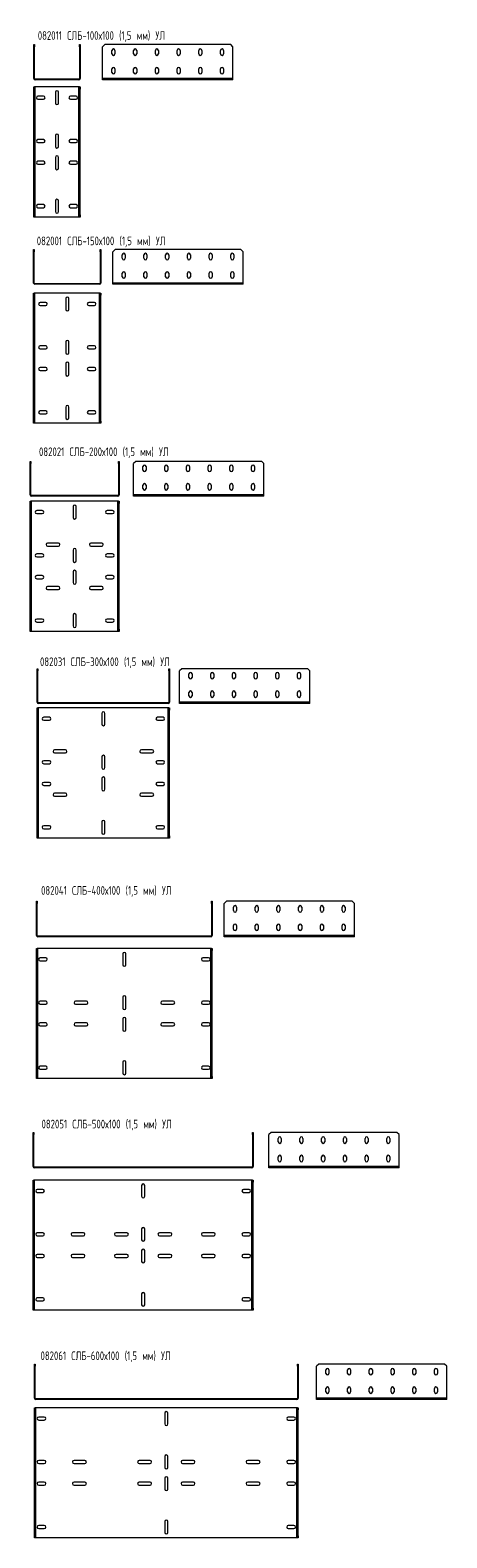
# Model space of a CAD drawing. Header units: millimetres. Extents: x 263 to 1222, y -3581 to -107.
import ezdxf

# ---------------------------------------------------------------- set-up
doc = ezdxf.new("R2010")
doc.units = ezdxf.units.MM
doc.styles.add('SLDTEXTSTYLE0', font='TXT', dxfattribs={"width": 0.7, "bigfont": 'bigfont'})

msp = doc.modelspace()

# ---------------------------------------------------------------- linework, layer by layer
at = {"color": 7, "linetype": 'Continuous', "lineweight": 15}
for p, q in [((270.8, -140.1), (272.3, -140.1)), ((270.8, -145.1), (270.8, -140.1)), ((272.3, -145.1), (270.8, -145.1)), ((270.8, -218.6), (270.8, -145.1)), ((272.3, -140.1), (272.3, -145.1)), ((272.3, -218.6), (272.3, -145.1)), ((376.3, -140.1), (377.8, -140.1)), ((376.3, -145.1), (376.3, -140.1)), ((376.3, -145.1), (376.3, -218.6)), ((377.8, -145.1), (376.3, -145.1)), ((377.8, -140.1), (377.8, -145.1)), ((377.8, -145.1), (377.8, -218.6)), ((434.4, -140.1), (429.4, -145.1)), ((429.4, -218.6), (429.4, -145.1)), ((724.4, -140.1), (434.4, -140.1)), ((450.9, -161.6), (450.9, -153.6)), ((457.9, -153.6), (457.9, -161.6)), ((500.9, -161.6), (500.9, -153.6)), ((507.9, -153.6), (507.9, -161.6)), ((550.9, -161.6), (550.9, -153.6)), ((557.9, -153.6), (557.9, -161.6)), ((600.9, -161.6), (600.9, -153.6)), ((607.9, -153.6), (607.9, -161.6)), ((650.9, -161.6), (650.9, -153.6)), ((657.9, -153.6), (657.9, -161.6)), ((700.9, -161.6), (700.9, -153.6)), ((707.9, -153.6), (707.9, -161.6)), ((729.4, -145.1), (724.4, -140.1)), ((729.4, -218.6), (729.4, -145.1)), ((450.9, -204.1), (450.9, -196.1)), ((457.9, -196.1), (457.9, -204.1)), ((500.9, -204.1), (500.9, -196.1)), ((507.9, -196.1), (507.9, -204.1)), ((550.9, -204.1), (550.9, -196.1)), ((557.9, -196.1), (557.9, -204.1)), ((600.9, -204.1), (600.9, -196.1)), ((607.9, -196.1), (607.9, -204.1)), ((650.9, -204.1), (650.9, -196.1)), ((657.9, -196.1), (657.9, -204.1)), ((700.9, -204.1), (700.9, -196.1)), ((707.9, -196.1), (707.9, -204.1)), ((270.8, -218.6), (272.3, -218.6)), ((270.8, -237.5), (272.3, -237.5)), ((270.8, -242.5), (270.8, -237.5)), ((272.3, -242.5), (270.8, -242.5)), ((270.8, -532.5), (270.8, -242.5)), ((272.3, -237.5), (272.3, -242.5)), ((273.8, -237.5), (272.3, -237.5)), ((272.3, -532.5), (272.3, -242.5)), ((273.8, -220.1), (273.8, -221.6)), ((374.8, -220.1), (273.8, -220.1)), ((374.8, -221.6), (273.8, -221.6)), ((273.8, -537.5), (273.8, -237.5)), ((374.8, -237.5), (273.8, -237.5)), ((374.8, -221.6), (374.8, -220.1)), ((374.8, -537.5), (374.8, -237.5)), ((376.3, -237.5), (374.8, -237.5)), ((376.3, -218.6), (377.8, -218.6)), ((376.3, -237.5), (377.8, -237.5)), ((376.3, -242.5), (376.3, -237.5)), ((377.8, -242.5), (376.3, -242.5)), ((376.3, -532.5), (376.3, -242.5)), ((377.8, -237.5), (377.8, -242.5)), ((377.8, -532.5), (377.8, -242.5)), ((729.4, -218.6), (429.4, -218.6)), ((429.4, -221.6), (429.4, -218.6)), ((729.4, -221.6), (429.4, -221.6)), ((729.4, -221.6), (729.4, -218.6)), ((293.3, -259), (280.3, -259)), ((280.3, -266), (293.3, -266)), ((320.8, -250), (320.8, -275)), ((327.8, -275), (327.8, -250)), ((368.3, -259), (355.3, -259)), ((355.3, -266), (368.3, -266)), ((293.3, -359), (280.3, -359)), ((280.3, -366), (293.3, -366)), ((320.8, -350), (320.8, -375)), ((327.8, -375), (327.8, -350)), ((368.3, -359), (355.3, -359)), ((355.3, -366), (368.3, -366)), ((293.3, -409), (280.3, -409)), ((280.3, -416), (293.3, -416)), ((320.8, -400), (320.8, -425)), ((327.8, -425), (327.8, -400)), ((368.3, -409), (355.3, -409)), ((355.3, -416), (368.3, -416)), ((293.3, -509), (280.3, -509)), ((280.3, -516), (293.3, -516)), ((320.8, -500), (320.8, -525)), ((327.8, -525), (327.8, -500)), ((368.3, -509), (355.3, -509)), ((355.3, -516), (368.3, -516)), ((270.8, -532.5), (272.3, -532.5)), ((270.8, -537.5), (270.8, -532.5)), ((272.3, -537.5), (270.8, -537.5)), ((272.3, -532.5), (272.3, -537.5)), ((273.8, -537.5), (272.3, -537.5)), ((374.8, -537.5), (273.8, -537.5)), ((376.3, -537.5), (374.8, -537.5)), ((376.3, -532.5), (377.8, -532.5)), ((376.3, -537.5), (376.3, -532.5)), ((377.8, -537.5), (376.3, -537.5)), ((377.8, -532.5), (377.8, -537.5)), ((270.5, -612.6), (272, -612.6)), ((270.5, -617.6), (270.5, -612.6)), ((270.5, -689.6), (270.5, -617.6)), ((272, -617.6), (270.5, -617.6)), ((272, -612.6), (272, -617.6)), ((272, -689.6), (272, -617.6)), ((424, -612.6), (425.5, -612.6)), ((424, -617.6), (424, -612.6)), ((425.5, -617.6), (424, -617.6)), ((424, -617.6), (424, -689.6)), ((425.5, -612.6), (425.5, -617.6)), ((425.5, -617.6), (425.5, -689.6)), ((458.1, -612.6), (453.1, -617.6)), ((453.1, -689.6), (453.1, -617.6)), ((748.1, -612.6), (458.1, -612.6)), ((474.6, -632.6), (474.6, -624.6)), ((481.6, -624.6), (481.6, -632.6)), ((524.6, -632.6), (524.6, -624.6)), ((531.6, -624.6), (531.6, -632.6)), ((574.6, -632.6), (574.6, -624.6)), ((581.6, -624.6), (581.6, -632.6)), ((624.6, -632.6), (624.6, -624.6)), ((631.6, -624.6), (631.6, -632.6)), ((674.6, -632.6), (674.6, -624.6)), ((681.6, -624.6), (681.6, -632.6)), ((724.6, -632.6), (724.6, -624.6)), ((731.6, -624.6), (731.6, -632.6)), ((753.1, -617.6), (748.1, -612.6)), ((753.1, -689.6), (753.1, -617.6)), ((270.5, -689.6), (272, -689.6)), ((273.5, -691.1), (273.5, -692.6)), ((422.5, -691.1), (273.5, -691.1)), ((422.5, -692.6), (273.5, -692.6)), ((422.5, -692.6), (422.5, -691.1)), ((424, -689.6), (425.5, -689.6)), ((753.1, -689.6), (453.1, -689.6)), ((453.1, -692.6), (453.1, -689.6)), ((753.1, -692.6), (453.1, -692.6)), ((474.6, -675.1), (474.6, -667.1)), ((481.6, -667.1), (481.6, -675.1)), ((524.6, -675.1), (524.6, -667.1)), ((531.6, -667.1), (531.6, -675.1)), ((574.6, -675.1), (574.6, -667.1)), ((581.6, -667.1), (581.6, -675.1)), ((624.6, -675.1), (624.6, -667.1)), ((631.6, -667.1), (631.6, -675.1)), ((674.6, -675.1), (674.6, -667.1)), ((681.6, -667.1), (681.6, -675.1)), ((724.6, -675.1), (724.6, -667.1)), ((731.6, -667.1), (731.6, -675.1)), ((753.1, -692.6), (753.1, -689.6)), ((270.5, -712.9), (272, -712.9)), ((270.5, -717.9), (270.5, -712.9)), ((272, -717.9), (270.5, -717.9)), ((270.5, -1007.9), (270.5, -717.9)), ((272, -712.9), (272, -717.9)), ((273.5, -712.9), (272, -712.9)), ((272, -1007.9), (272, -717.9)), ((273.5, -1012.9), (273.5, -712.9)), ((422.5, -712.9), (273.5, -712.9)), ((344.5, -725.4), (344.5, -750.4)), ((351.5, -750.4), (351.5, -725.4)), ((422.5, -1012.9), (422.5, -712.9)), ((424, -712.9), (422.5, -712.9)), ((424, -712.9), (425.5, -712.9)), ((424, -717.9), (424, -712.9)), ((425.5, -717.9), (424, -717.9)), ((424, -1007.9), (424, -717.9)), ((425.5, -712.9), (425.5, -717.9)), ((425.5, -1007.9), (425.5, -717.9)), ((298.5, -734.4), (285.5, -734.4)), ((285.5, -741.4), (298.5, -741.4)), ((410.5, -734.4), (397.5, -734.4)), ((397.5, -741.4), (410.5, -741.4)), ((344.5, -825.4), (344.5, -850.4)), ((351.5, -850.4), (351.5, -825.4)), ((298.5, -834.4), (285.5, -834.4)), ((285.5, -841.4), (298.5, -841.4)), ((410.5, -834.4), (397.5, -834.4)), ((397.5, -841.4), (410.5, -841.4)), ((298.5, -884.4), (285.5, -884.4)), ((285.5, -891.4), (298.5, -891.4)), ((344.5, -875.4), (344.5, -900.4)), ((351.5, -900.4), (351.5, -875.4)), ((410.5, -884.4), (397.5, -884.4)), ((397.5, -891.4), (410.5, -891.4)), ((298.5, -984.4), (285.5, -984.4)), ((285.5, -991.4), (298.5, -991.4)), ((344.5, -975.4), (344.5, -1000.4)), ((351.5, -1000.4), (351.5, -975.4)), ((410.5, -984.4), (397.5, -984.4)), ((397.5, -991.4), (410.5, -991.4)), ((270.5, -1007.9), (272, -1007.9)), ((270.5, -1012.9), (270.5, -1007.9)), ((272, -1012.9), (270.5, -1012.9)), ((272, -1007.9), (272, -1012.9)), ((273.5, -1012.9), (272, -1012.9)), ((422.5, -1012.9), (273.5, -1012.9)), ((424, -1012.9), (422.5, -1012.9)), ((424, -1007.9), (425.5, -1007.9)), ((424, -1012.9), (424, -1007.9)), ((425.5, -1012.9), (424, -1012.9)), ((425.5, -1007.9), (425.5, -1012.9)), ((262.5, -1100.8), (264, -1100.8)), ((262.5, -1105.8), (262.5, -1100.8)), ((264, -1105.8), (262.5, -1105.8)), ((262.5, -1177.8), (262.5, -1105.8)), ((264, -1100.8), (264, -1105.8)), ((264, -1177.8), (264, -1105.8)), ((466, -1100.8), (467.5, -1100.8)), ((466, -1105.8), (466, -1100.8)), ((466, -1105.8), (466, -1177.8)), ((467.5, -1105.8), (466, -1105.8)), ((467.5, -1100.8), (467.5, -1105.8)), ((467.5, -1105.8), (467.5, -1177.8)), ((505.9, -1100.8), (500.9, -1105.8)), ((500.9, -1177.8), (500.9, -1105.8)), ((795.9, -1100.8), (505.9, -1100.8)), ((800.9, -1105.8), (795.9, -1100.8)), ((800.9, -1177.8), (800.9, -1105.8)), ((522.4, -1120.8), (522.4, -1112.8)), ((529.4, -1112.8), (529.4, -1120.8)), ((572.4, -1120.8), (572.4, -1112.8)), ((579.4, -1112.8), (579.4, -1120.8)), ((622.4, -1120.8), (622.4, -1112.8)), ((629.4, -1112.8), (629.4, -1120.8)), ((672.4, -1120.8), (672.4, -1112.8)), ((679.4, -1112.8), (679.4, -1120.8)), ((722.4, -1120.8), (722.4, -1112.8)), ((729.4, -1112.8), (729.4, -1120.8)), ((772.4, -1120.8), (772.4, -1112.8)), ((779.4, -1112.8), (779.4, -1120.8)), ((262.5, -1177.8), (264, -1177.8)), ((265.5, -1179.3), (265.5, -1180.8)), ((464.5, -1179.3), (265.5, -1179.3)), ((464.5, -1180.8), (265.5, -1180.8)), ((464.5, -1180.8), (464.5, -1179.3)), ((466, -1177.8), (467.5, -1177.8)), ((800.9, -1177.8), (500.9, -1177.8)), ((500.9, -1180.8), (500.9, -1177.8)), ((800.9, -1180.8), (500.9, -1180.8)), ((522.4, -1163.3), (522.4, -1155.3)), ((529.4, -1155.3), (529.4, -1163.3)), ((572.4, -1163.3), (572.4, -1155.3)), ((579.4, -1155.3), (579.4, -1163.3)), ((622.4, -1163.3), (622.4, -1155.3)), ((629.4, -1155.3), (629.4, -1163.3)), ((672.4, -1163.3), (672.4, -1155.3)), ((679.4, -1155.3), (679.4, -1163.3)), ((722.4, -1163.3), (722.4, -1155.3)), ((729.4, -1155.3), (729.4, -1163.3)), ((772.4, -1163.3), (772.4, -1155.3)), ((779.4, -1155.3), (779.4, -1163.3)), ((800.9, -1180.8), (800.9, -1177.8)), ((262.5, -1192.5), (264, -1192.5)), ((262.5, -1197.5), (262.5, -1192.5)), ((264, -1197.5), (262.5, -1197.5)), ((262.5, -1487.5), (262.5, -1197.5)), ((264, -1192.5), (264, -1197.5)), ((265.5, -1192.5), (264, -1192.5)), ((264, -1487.5), (264, -1197.5)), ((265.5, -1492.5), (265.5, -1192.5)), ((464.5, -1192.5), (265.5, -1192.5)), ((290.5, -1214), (277.5, -1214)), ((361.5, -1205), (361.5, -1230)), ((368.5, -1230), (368.5, -1205)), ((452.5, -1214), (439.5, -1214)), ((464.5, -1492.5), (464.5, -1192.5)), ((466, -1192.5), (464.5, -1192.5)), ((466, -1192.5), (467.5, -1192.5)), ((466, -1197.5), (466, -1192.5)), ((467.5, -1197.5), (466, -1197.5)), ((466, -1487.5), (466, -1197.5)), ((467.5, -1192.5), (467.5, -1197.5)), ((467.5, -1487.5), (467.5, -1197.5)), ((277.5, -1221), (290.5, -1221)), ((439.5, -1221), (452.5, -1221)), ((290.5, -1314), (277.5, -1314)), ((327.5, -1289), (302.5, -1289)), ((302.5, -1296), (327.5, -1296)), ((361.5, -1305), (361.5, -1330)), ((368.5, -1330), (368.5, -1305)), ((427.5, -1289), (402.5, -1289)), ((402.5, -1296), (427.5, -1296)), ((452.5, -1314), (439.5, -1314)), ((277.5, -1321), (290.5, -1321)), ((361.5, -1355), (361.5, -1380)), ((368.5, -1380), (368.5, -1355)), ((439.5, -1321), (452.5, -1321)), ((290.5, -1364), (277.5, -1364)), ((277.5, -1371), (290.5, -1371)), ((327.5, -1389), (302.5, -1389)), ((427.5, -1389), (402.5, -1389)), ((452.5, -1364), (439.5, -1364)), ((439.5, -1371), (452.5, -1371)), ((302.5, -1396), (327.5, -1396)), ((402.5, -1396), (427.5, -1396)), ((361.5, -1455), (361.5, -1480)), ((368.5, -1480), (368.5, -1455)), ((262.5, -1487.5), (264, -1487.5)), ((262.5, -1492.5), (262.5, -1487.5)), ((264, -1492.5), (262.5, -1492.5)), ((264, -1487.5), (264, -1492.5)), ((265.5, -1492.5), (264, -1492.5)), ((464.5, -1492.5), (265.5, -1492.5)), ((290.5, -1464), (277.5, -1464)), ((277.5, -1471), (290.5, -1471)), ((452.5, -1464), (439.5, -1464)), ((439.5, -1471), (452.5, -1471)), ((466, -1492.5), (464.5, -1492.5)), ((466, -1487.5), (467.5, -1487.5)), ((466, -1492.5), (466, -1487.5)), ((467.5, -1492.5), (466, -1492.5)), ((467.5, -1487.5), (467.5, -1492.5)), ((278.7, -1578.6), (280.2, -1578.6)), ((278.7, -1583.6), (278.7, -1578.6)), ((280.2, -1583.6), (278.7, -1583.6)), ((278.7, -1655.6), (278.7, -1583.6)), ((280.2, -1578.6), (280.2, -1583.6)), ((280.2, -1655.6), (280.2, -1583.6)), ((582.2, -1578.6), (583.7, -1578.6)), ((582.2, -1583.6), (582.2, -1578.6)), ((582.2, -1583.6), (582.2, -1655.6)), ((583.7, -1583.6), (582.2, -1583.6)), ((583.7, -1578.6), (583.7, -1583.6)), ((583.7, -1583.6), (583.7, -1655.6)), ((611.8, -1578.6), (606.8, -1583.6)), ((606.8, -1655.6), (606.8, -1583.6)), ((901.8, -1578.6), (611.8, -1578.6)), ((628.3, -1598.6), (628.3, -1590.6)), ((635.3, -1590.6), (635.3, -1598.6)), ((678.3, -1598.6), (678.3, -1590.6)), ((685.3, -1590.6), (685.3, -1598.6)), ((728.3, -1598.6), (728.3, -1590.6)), ((735.3, -1590.6), (735.3, -1598.6)), ((778.3, -1598.6), (778.3, -1590.6)), ((785.3, -1590.6), (785.3, -1598.6)), ((828.3, -1598.6), (828.3, -1590.6)), ((835.3, -1590.6), (835.3, -1598.6)), ((878.3, -1598.6), (878.3, -1590.6)), ((885.3, -1590.6), (885.3, -1598.6)), ((906.8, -1583.6), (901.8, -1578.6)), ((906.8, -1655.6), (906.8, -1583.6)), ((278.7, -1655.6), (280.2, -1655.6)), ((281.7, -1657.1), (281.7, -1658.6)), ((580.7, -1657.1), (281.7, -1657.1)), ((580.7, -1658.6), (281.7, -1658.6)), ((580.7, -1658.6), (580.7, -1657.1)), ((582.2, -1655.6), (583.7, -1655.6)), ((906.8, -1655.6), (606.8, -1655.6)), ((606.8, -1658.6), (606.8, -1655.6)), ((906.8, -1658.6), (606.8, -1658.6)), ((628.3, -1641.1), (628.3, -1633.1)), ((635.3, -1633.1), (635.3, -1641.1)), ((678.3, -1641.1), (678.3, -1633.1)), ((685.3, -1633.1), (685.3, -1641.1)), ((728.3, -1641.1), (728.3, -1633.1)), ((735.3, -1633.1), (735.3, -1641.1)), ((778.3, -1641.1), (778.3, -1633.1)), ((785.3, -1633.1), (785.3, -1641.1)), ((828.3, -1641.1), (828.3, -1633.1)), ((835.3, -1633.1), (835.3, -1641.1)), ((878.3, -1641.1), (878.3, -1633.1)), ((885.3, -1633.1), (885.3, -1641.1)), ((906.8, -1658.6), (906.8, -1655.6)), ((278.7, -1668.9), (280.2, -1668.9)), ((278.7, -1673.9), (278.7, -1668.9)), ((280.2, -1673.9), (278.7, -1673.9)), ((278.7, -1963.9), (278.7, -1673.9)), ((280.2, -1668.9), (280.2, -1673.9)), ((281.7, -1668.9), (280.2, -1668.9)), ((280.2, -1963.9), (280.2, -1673.9)), ((281.7, -1968.9), (281.7, -1668.9)), ((580.7, -1668.9), (281.7, -1668.9)), ((306.7, -1690.4), (293.7, -1690.4)), ((293.7, -1697.4), (306.7, -1697.4)), ((427.7, -1681.4), (427.7, -1706.4)), ((434.7, -1706.4), (434.7, -1681.4)), ((568.7, -1690.4), (555.7, -1690.4)), ((555.7, -1697.4), (568.7, -1697.4)), ((580.7, -1968.9), (580.7, -1668.9)), ((582.2, -1668.9), (580.7, -1668.9)), ((582.2, -1668.9), (583.7, -1668.9)), ((582.2, -1673.9), (582.2, -1668.9)), ((583.7, -1673.9), (582.2, -1673.9)), ((582.2, -1963.9), (582.2, -1673.9)), ((583.7, -1668.9), (583.7, -1673.9)), ((583.7, -1963.9), (583.7, -1673.9)), ((343.7, -1765.4), (318.7, -1765.4)), ((543.7, -1765.4), (518.7, -1765.4)), ((306.7, -1790.4), (293.7, -1790.4)), ((293.7, -1797.4), (306.7, -1797.4)), ((318.7, -1772.4), (343.7, -1772.4)), ((427.7, -1781.4), (427.7, -1806.4)), ((434.7, -1806.4), (434.7, -1781.4)), ((518.7, -1772.4), (543.7, -1772.4)), ((568.7, -1790.4), (555.7, -1790.4)), ((555.7, -1797.4), (568.7, -1797.4)), ((306.7, -1840.4), (293.7, -1840.4)), ((427.7, -1831.4), (427.7, -1856.4)), ((434.7, -1856.4), (434.7, -1831.4)), ((568.7, -1840.4), (555.7, -1840.4)), ((293.7, -1847.4), (306.7, -1847.4)), ((343.7, -1865.4), (318.7, -1865.4)), ((318.7, -1872.4), (343.7, -1872.4)), ((543.7, -1865.4), (518.7, -1865.4)), ((518.7, -1872.4), (543.7, -1872.4)), ((555.7, -1847.4), (568.7, -1847.4)), ((306.7, -1940.4), (293.7, -1940.4)), ((427.7, -1931.4), (427.7, -1956.4)), ((434.7, -1956.4), (434.7, -1931.4)), ((568.7, -1940.4), (555.7, -1940.4)), ((278.7, -1963.9), (280.2, -1963.9)), ((278.7, -1968.9), (278.7, -1963.9)), ((280.2, -1968.9), (278.7, -1968.9)), ((280.2, -1963.9), (280.2, -1968.9)), ((281.7, -1968.9), (280.2, -1968.9)), ((580.7, -1968.9), (281.7, -1968.9)), ((293.7, -1947.4), (306.7, -1947.4)), ((555.7, -1947.4), (568.7, -1947.4)), ((582.2, -1968.9), (580.7, -1968.9)), ((582.2, -1963.9), (583.7, -1963.9)), ((582.2, -1968.9), (582.2, -1963.9)), ((583.7, -1968.9), (582.2, -1968.9)), ((583.7, -1963.9), (583.7, -1968.9)), ((277, -2114.5), (278.5, -2114.5)), ((277, -2119.5), (277, -2114.5)), ((278.5, -2114.5), (278.5, -2119.5)), ((680.5, -2114.5), (682, -2114.5)), ((680.5, -2119.5), (680.5, -2114.5)), ((682, -2114.5), (682, -2119.5)), ((714.4, -2114.5), (709.4, -2119.5)), ((1004.4, -2114.5), (714.4, -2114.5)), ((1009.4, -2119.5), (1004.4, -2114.5)), ((278.5, -2119.5), (277, -2119.5)), ((277, -2193), (277, -2119.5)), ((278.5, -2193), (278.5, -2119.5)), ((680.5, -2119.5), (680.5, -2193)), ((682, -2119.5), (680.5, -2119.5)), ((682, -2119.5), (682, -2193)), ((709.4, -2193), (709.4, -2119.5)), ((730.9, -2136), (730.9, -2128)), ((737.9, -2128), (737.9, -2136)), ((780.9, -2136), (780.9, -2128)), ((787.9, -2128), (787.9, -2136)), ((830.9, -2136), (830.9, -2128)), ((837.9, -2128), (837.9, -2136)), ((880.9, -2136), (880.9, -2128)), ((887.9, -2128), (887.9, -2136)), ((930.9, -2136), (930.9, -2128)), ((937.9, -2128), (937.9, -2136)), ((980.9, -2136), (980.9, -2128)), ((987.9, -2128), (987.9, -2136)), ((1009.4, -2193), (1009.4, -2119.5)), ((730.9, -2178.5), (730.9, -2170.5)), ((737.9, -2170.5), (737.9, -2178.5)), ((780.9, -2178.5), (780.9, -2170.5)), ((787.9, -2170.5), (787.9, -2178.5)), ((830.9, -2178.5), (830.9, -2170.5)), ((837.9, -2170.5), (837.9, -2178.5)), ((880.9, -2178.5), (880.9, -2170.5)), ((887.9, -2170.5), (887.9, -2178.5)), ((930.9, -2178.5), (930.9, -2170.5)), ((937.9, -2170.5), (937.9, -2178.5)), ((980.9, -2178.5), (980.9, -2170.5)), ((987.9, -2170.5), (987.9, -2178.5)), ((277, -2193), (278.5, -2193)), ((277, -2223.1), (278.5, -2223.1)), ((277, -2228.1), (277, -2223.1)), ((278.5, -2223.1), (278.5, -2228.1)), ((280, -2223.1), (278.5, -2223.1)), ((280, -2194.5), (280, -2196)), ((679, -2194.5), (280, -2194.5)), ((679, -2196), (280, -2196)), ((280, -2523.1), (280, -2223.1)), ((679, -2223.1), (280, -2223.1)), ((679, -2196), (679, -2194.5)), ((679, -2523.1), (679, -2223.1)), ((680.5, -2223.1), (679, -2223.1)), ((680.5, -2193), (682, -2193)), ((680.5, -2223.1), (682, -2223.1)), ((680.5, -2228.1), (680.5, -2223.1)), ((682, -2223.1), (682, -2228.1)), ((1009.4, -2193), (709.4, -2193)), ((709.4, -2196), (709.4, -2193)), ((1009.4, -2196), (709.4, -2196)), ((1009.4, -2196), (1009.4, -2193)), ((278.5, -2228.1), (277, -2228.1)), ((277, -2518.1), (277, -2228.1)), ((278.5, -2518.1), (278.5, -2228.1)), ((298.5, -2244.6), (285.5, -2244.6)), ((285.5, -2251.6), (298.5, -2251.6)), ((476, -2235.6), (476, -2260.6)), ((483, -2260.6), (483, -2235.6)), ((673.5, -2244.6), (660.5, -2244.6)), ((660.5, -2251.6), (673.5, -2251.6)), ((682, -2228.1), (680.5, -2228.1)), ((680.5, -2518.1), (680.5, -2228.1)), ((682, -2518.1), (682, -2228.1)), ((298.5, -2344.6), (285.5, -2344.6)), ((285.5, -2351.6), (298.5, -2351.6)), ((392, -2344.6), (367, -2344.6)), ((367, -2351.6), (392, -2351.6)), ((476, -2335.6), (476, -2360.6)), ((483, -2360.6), (483, -2335.6)), ((592, -2344.6), (567, -2344.6)), ((567, -2351.6), (592, -2351.6)), ((673.5, -2344.6), (660.5, -2344.6)), ((660.5, -2351.6), (673.5, -2351.6)), ((298.5, -2394.6), (285.5, -2394.6)), ((392, -2394.6), (367, -2394.6)), ((476, -2385.6), (476, -2410.6)), ((483, -2410.6), (483, -2385.6)), ((592, -2394.6), (567, -2394.6)), ((673.5, -2394.6), (660.5, -2394.6)), ((285.5, -2401.6), (298.5, -2401.6)), ((367, -2401.6), (392, -2401.6)), ((567, -2401.6), (592, -2401.6)), ((660.5, -2401.6), (673.5, -2401.6)), ((298.5, -2494.6), (285.5, -2494.6)), ((285.5, -2501.6), (298.5, -2501.6)), ((476, -2485.6), (476, -2510.6)), ((483, -2510.6), (483, -2485.6)), ((673.5, -2494.6), (660.5, -2494.6)), ((660.5, -2501.6), (673.5, -2501.6)), ((277, -2518.1), (278.5, -2518.1)), ((277, -2523.1), (277, -2518.1)), ((278.5, -2523.1), (277, -2523.1)), ((278.5, -2518.1), (278.5, -2523.1)), ((280, -2523.1), (278.5, -2523.1)), ((679, -2523.1), (280, -2523.1)), ((680.5, -2523.1), (679, -2523.1)), ((680.5, -2518.1), (682, -2518.1)), ((680.5, -2523.1), (680.5, -2518.1)), ((682, -2523.1), (680.5, -2523.1)), ((682, -2518.1), (682, -2523.1)), ((269.3, -2647.3), (270.8, -2647.3)), ((269.3, -2652.3), (269.3, -2647.3)), ((270.8, -2652.3), (269.3, -2652.3)), ((269.3, -2725.8), (269.3, -2652.3)), ((270.8, -2647.3), (270.8, -2652.3)), ((270.8, -2725.8), (270.8, -2652.3)), ((774.8, -2647.3), (776.3, -2647.3)), ((774.8, -2652.3), (774.8, -2647.3)), ((774.8, -2652.3), (774.8, -2725.8)), ((776.3, -2652.3), (774.8, -2652.3)), ((776.3, -2647.3), (776.3, -2652.3)), ((776.3, -2652.3), (776.3, -2725.8)), ((817.4, -2647.3), (812.4, -2652.3)), ((812.4, -2725.8), (812.4, -2652.3)), ((1107.4, -2647.3), (817.4, -2647.3)), ((833.9, -2668.8), (833.9, -2660.8)), ((840.9, -2660.8), (840.9, -2668.8)), ((883.9, -2668.8), (883.9, -2660.8)), ((890.9, -2660.8), (890.9, -2668.8)), ((933.9, -2668.8), (933.9, -2660.8)), ((940.9, -2660.8), (940.9, -2668.8)), ((983.9, -2668.8), (983.9, -2660.8)), ((990.9, -2660.8), (990.9, -2668.8)), ((1033.9, -2668.8), (1033.9, -2660.8)), ((1040.9, -2660.8), (1040.9, -2668.8)), ((1083.9, -2668.8), (1083.9, -2660.8)), ((1090.9, -2660.8), (1090.9, -2668.8)), ((1112.4, -2652.3), (1107.4, -2647.3)), ((1112.4, -2725.8), (1112.4, -2652.3)), ((833.9, -2711.3), (833.9, -2703.3)), ((840.9, -2703.3), (840.9, -2711.3)), ((883.9, -2711.3), (883.9, -2703.3)), ((890.9, -2703.3), (890.9, -2711.3)), ((933.9, -2711.3), (933.9, -2703.3)), ((940.9, -2703.3), (940.9, -2711.3)), ((983.9, -2711.3), (983.9, -2703.3)), ((990.9, -2703.3), (990.9, -2711.3)), ((1033.9, -2711.3), (1033.9, -2703.3)), ((1040.9, -2703.3), (1040.9, -2711.3)), ((1083.9, -2711.3), (1083.9, -2703.3)), ((1090.9, -2703.3), (1090.9, -2711.3)), ((269.3, -2725.8), (270.8, -2725.8)), ((272.3, -2727.3), (272.3, -2728.8)), ((773.3, -2727.3), (272.3, -2727.3)), ((773.3, -2728.8), (272.3, -2728.8)), ((773.3, -2728.8), (773.3, -2727.3)), ((774.8, -2725.8), (776.3, -2725.8)), ((1112.4, -2725.8), (812.4, -2725.8)), ((812.4, -2728.8), (812.4, -2725.8)), ((1112.4, -2728.8), (812.4, -2728.8)), ((1112.4, -2728.8), (1112.4, -2725.8)), ((269.3, -2756.9), (270.8, -2756.9)), ((269.3, -2761.9), (269.3, -2756.9)), ((270.8, -2761.9), (269.3, -2761.9)), ((269.3, -3051.9), (269.3, -2761.9)), ((270.8, -2756.9), (270.8, -2761.9)), ((272.3, -2756.9), (270.8, -2756.9)), ((270.8, -3051.9), (270.8, -2761.9)), ((272.3, -3056.9), (272.3, -2756.9)), ((773.3, -2756.9), (272.3, -2756.9)), ((291.8, -2778.4), (278.8, -2778.4)), ((519.3, -2769.4), (519.3, -2794.4)), ((526.3, -2794.4), (526.3, -2769.4)), ((766.8, -2778.4), (753.8, -2778.4)), ((773.3, -3056.9), (773.3, -2756.9)), ((774.8, -2756.9), (773.3, -2756.9)), ((774.8, -2756.9), (776.3, -2756.9)), ((774.8, -2761.9), (774.8, -2756.9)), ((776.3, -2761.9), (774.8, -2761.9)), ((774.8, -3051.9), (774.8, -2761.9)), ((776.3, -2756.9), (776.3, -2761.9)), ((776.3, -3051.9), (776.3, -2761.9)), ((278.8, -2785.4), (291.8, -2785.4)), ((753.8, -2785.4), (766.8, -2785.4)), ((291.8, -2878.4), (278.8, -2878.4)), ((385.3, -2878.4), (360.3, -2878.4)), ((485.3, -2878.4), (460.3, -2878.4)), ((519.3, -2869.4), (519.3, -2894.4)), ((526.3, -2894.4), (526.3, -2869.4)), ((585.3, -2878.4), (560.3, -2878.4)), ((685.3, -2878.4), (660.3, -2878.4)), ((766.8, -2878.4), (753.8, -2878.4)), ((278.8, -2885.4), (291.8, -2885.4)), ((360.3, -2885.4), (385.3, -2885.4)), ((460.3, -2885.4), (485.3, -2885.4)), ((560.3, -2885.4), (585.3, -2885.4)), ((660.3, -2885.4), (685.3, -2885.4)), ((753.8, -2885.4), (766.8, -2885.4)), ((291.8, -2928.4), (278.8, -2928.4)), ((278.8, -2935.4), (291.8, -2935.4)), ((385.3, -2928.4), (360.3, -2928.4)), ((360.3, -2935.4), (385.3, -2935.4)), ((485.3, -2928.4), (460.3, -2928.4)), ((460.3, -2935.4), (485.3, -2935.4)), ((519.3, -2919.4), (519.3, -2944.4)), ((526.3, -2944.4), (526.3, -2919.4)), ((585.3, -2928.4), (560.3, -2928.4)), ((560.3, -2935.4), (585.3, -2935.4)), ((685.3, -2928.4), (660.3, -2928.4)), ((660.3, -2935.4), (685.3, -2935.4)), ((766.8, -2928.4), (753.8, -2928.4)), ((753.8, -2935.4), (766.8, -2935.4)), ((519.3, -3019.4), (519.3, -3044.4)), ((526.3, -3044.4), (526.3, -3019.4)), ((269.3, -3051.9), (270.8, -3051.9)), ((269.3, -3056.9), (269.3, -3051.9)), ((270.8, -3056.9), (269.3, -3056.9)), ((270.8, -3051.9), (270.8, -3056.9)), ((272.3, -3056.9), (270.8, -3056.9)), ((773.3, -3056.9), (272.3, -3056.9)), ((291.8, -3028.4), (278.8, -3028.4)), ((278.8, -3035.4), (291.8, -3035.4)), ((766.8, -3028.4), (753.8, -3028.4)), ((753.8, -3035.4), (766.8, -3035.4)), ((774.8, -3056.9), (773.3, -3056.9)), ((774.8, -3051.9), (776.3, -3051.9)), ((774.8, -3056.9), (774.8, -3051.9)), ((776.3, -3056.9), (774.8, -3056.9)), ((776.3, -3051.9), (776.3, -3056.9)), ((272.6, -3181.1), (274.1, -3181.1)), ((272.6, -3186.1), (272.6, -3181.1)), ((274.1, -3186.1), (272.6, -3186.1)), ((272.6, -3259.6), (272.6, -3186.1)), ((274.1, -3181.1), (274.1, -3186.1)), ((274.1, -3259.6), (274.1, -3186.1)), ((878.1, -3181.1), (879.6, -3181.1)), ((878.1, -3186.1), (878.1, -3181.1)), ((878.1, -3186.1), (878.1, -3259.6)), ((879.6, -3186.1), (878.1, -3186.1)), ((879.6, -3181.1), (879.6, -3186.1)), ((879.6, -3186.1), (879.6, -3259.6)), ((927.2, -3181.1), (922.2, -3186.1)), ((922.2, -3259.6), (922.2, -3186.1)), ((1217.2, -3181.1), (927.2, -3181.1)), ((943.7, -3202.6), (943.7, -3194.6)), ((950.7, -3194.6), (950.7, -3202.6)), ((993.7, -3202.6), (993.7, -3194.6)), ((1000.7, -3194.6), (1000.7, -3202.6)), ((1043.7, -3202.6), (1043.7, -3194.6)), ((1050.7, -3194.6), (1050.7, -3202.6)), ((1093.7, -3202.6), (1093.7, -3194.6)), ((1100.7, -3194.6), (1100.7, -3202.6)), ((1143.7, -3202.6), (1143.7, -3194.6)), ((1150.7, -3194.6), (1150.7, -3202.6)), ((1193.7, -3202.6), (1193.7, -3194.6)), ((1200.7, -3194.6), (1200.7, -3202.6)), ((1222.2, -3186.1), (1217.2, -3181.1)), ((1222.2, -3259.6), (1222.2, -3186.1)), ((272.6, -3259.6), (274.1, -3259.6)), ((275.6, -3261.1), (275.6, -3262.6)), ((876.6, -3261.1), (275.6, -3261.1)), ((876.6, -3262.6), (275.6, -3262.6)), ((876.6, -3262.6), (876.6, -3261.1)), ((878.1, -3259.6), (879.6, -3259.6)), ((1222.2, -3259.6), (922.2, -3259.6)), ((922.2, -3262.6), (922.2, -3259.6)), ((1222.2, -3262.6), (922.2, -3262.6)), ((943.7, -3245.1), (943.7, -3237.1)), ((950.7, -3237.1), (950.7, -3245.1)), ((993.7, -3245.1), (993.7, -3237.1)), ((1000.7, -3237.1), (1000.7, -3245.1)), ((1043.7, -3245.1), (1043.7, -3237.1)), ((1050.7, -3237.1), (1050.7, -3245.1)), ((1093.7, -3245.1), (1093.7, -3237.1)), ((1100.7, -3237.1), (1100.7, -3245.1)), ((1143.7, -3245.1), (1143.7, -3237.1)), ((1150.7, -3237.1), (1150.7, -3245.1)), ((1193.7, -3245.1), (1193.7, -3237.1)), ((1200.7, -3237.1), (1200.7, -3245.1)), ((1222.2, -3262.6), (1222.2, -3259.6)), ((272.6, -3281.5), (274.1, -3281.5)), ((272.6, -3286.5), (272.6, -3281.5)), ((274.1, -3286.5), (272.6, -3286.5)), ((272.6, -3576.5), (272.6, -3286.5)), ((274.1, -3281.5), (274.1, -3286.5)), ((275.6, -3281.5), (274.1, -3281.5)), ((274.1, -3576.5), (274.1, -3286.5)), ((275.6, -3581.5), (275.6, -3281.5)), ((876.6, -3281.5), (275.6, -3281.5)), ((572.6, -3294), (572.6, -3319)), ((579.6, -3319), (579.6, -3294)), ((876.6, -3581.5), (876.6, -3281.5)), ((878.1, -3281.5), (876.6, -3281.5)), ((878.1, -3281.5), (879.6, -3281.5)), ((878.1, -3286.5), (878.1, -3281.5)), ((879.6, -3286.5), (878.1, -3286.5)), ((878.1, -3576.5), (878.1, -3286.5)), ((879.6, -3281.5), (879.6, -3286.5)), ((879.6, -3576.5), (879.6, -3286.5)), ((295.1, -3303), (282.1, -3303)), ((282.1, -3310), (295.1, -3310)), ((870.1, -3303), (857.1, -3303)), ((857.1, -3310), (870.1, -3310)), ((295.1, -3403), (282.1, -3403)), ((388.6, -3403), (363.6, -3403)), ((538.6, -3403), (513.6, -3403)), ((572.6, -3394), (572.6, -3419)), ((579.6, -3419), (579.6, -3394)), ((638.6, -3403), (613.6, -3403)), ((788.6, -3403), (763.6, -3403)), ((870.1, -3403), (857.1, -3403)), ((282.1, -3410), (295.1, -3410)), ((363.6, -3410), (388.6, -3410)), ((513.6, -3410), (538.6, -3410)), ((613.6, -3410), (638.6, -3410)), ((763.6, -3410), (788.6, -3410)), ((857.1, -3410), (870.1, -3410)), ((295.1, -3453), (282.1, -3453)), ((282.1, -3460), (295.1, -3460)), ((388.6, -3453), (363.6, -3453)), ((363.6, -3460), (388.6, -3460)), ((538.6, -3453), (513.6, -3453)), ((513.6, -3460), (538.6, -3460)), ((572.6, -3444), (572.6, -3469)), ((579.6, -3469), (579.6, -3444)), ((638.6, -3453), (613.6, -3453)), ((613.6, -3460), (638.6, -3460)), ((788.6, -3453), (763.6, -3453)), ((763.6, -3460), (788.6, -3460)), ((870.1, -3453), (857.1, -3453)), ((857.1, -3460), (870.1, -3460)), ((572.6, -3544), (572.6, -3569)), ((579.6, -3569), (579.6, -3544)), ((272.6, -3576.5), (274.1, -3576.5)), ((272.6, -3581.5), (272.6, -3576.5)), ((274.1, -3576.5), (274.1, -3581.5)), ((295.1, -3553), (282.1, -3553)), ((282.1, -3560), (295.1, -3560)), ((870.1, -3553), (857.1, -3553)), ((857.1, -3560), (870.1, -3560)), ((878.1, -3576.5), (879.6, -3576.5)), ((878.1, -3581.5), (878.1, -3576.5)), ((879.6, -3576.5), (879.6, -3581.5)), ((274.1, -3581.5), (272.6, -3581.5)), ((275.6, -3581.5), (274.1, -3581.5)), ((876.6, -3581.5), (275.6, -3581.5)), ((878.1, -3581.5), (876.6, -3581.5)), ((879.6, -3581.5), (878.1, -3581.5))]:
    msp.add_line(p, q, dxfattribs=at)
for centre, radius, start, end in [((454.4, -153.6), 3.5, 0, 180), ((454.4, -161.6), 3.5, 180, 0), ((504.4, -153.6), 3.5, 0, 180), ((504.4, -161.6), 3.5, 180, 0), ((554.4, -153.6), 3.5, 0, 180), ((554.4, -161.6), 3.5, 180, 0), ((604.4, -153.6), 3.5, 0, 180), ((604.4, -161.6), 3.5, 180, 0), ((654.4, -153.6), 3.5, 0, 180), ((654.4, -161.6), 3.5, 180, 0), ((704.4, -153.6), 3.5, 360, 180), ((704.4, -161.6), 3.5, 180, 0), ((454.4, -196.1), 3.5, 0, 180), ((454.4, -204.1), 3.5, 180, 0), ((504.4, -196.1), 3.5, 0, 180), ((504.4, -204.1), 3.5, 180, 0), ((554.4, -196.1), 3.5, 0, 180), ((554.4, -204.1), 3.5, 180, 0), ((604.4, -196.1), 3.5, 0, 180), ((604.4, -204.1), 3.5, 180, 0), ((654.4, -196.1), 3.5, 360, 180), ((654.4, -204.1), 3.5, 180, 0), ((704.4, -196.1), 3.5, 360, 180), ((704.4, -204.1), 3.5, 180, 0), ((273.8, -218.6), 3, 180, 270), ((273.8, -218.6), 1.5, 180, 270), ((374.8, -218.6), 3, 270, 0), ((374.8, -218.6), 1.5, 270, 0), ((280.3, -262.5), 3.5, 90, 270), ((293.3, -262.5), 3.5, 270, 90), ((324.3, -250), 3.5, 0, 180), ((324.3, -275), 3.5, 180, 0), ((355.3, -262.5), 3.5, 90, 270), ((368.3, -262.5), 3.5, 270, 90), ((324.3, -350), 3.5, 0, 180), ((280.3, -362.5), 3.5, 90, 270), ((293.3, -362.5), 3.5, 270, 90), ((324.3, -375), 3.5, 180, 0), ((355.3, -362.5), 3.5, 90, 270), ((368.3, -362.5), 3.5, 270, 90), ((280.3, -412.5), 3.5, 90, 270), ((293.3, -412.5), 3.5, 270, 90), ((324.3, -400), 3.5, 0, 180), ((355.3, -412.5), 3.5, 90, 270), ((368.3, -412.5), 3.5, 270, 90), ((324.3, -425), 3.5, 180, 0), ((280.3, -512.5), 3.5, 90, 270), ((293.3, -512.5), 3.5, 270, 90), ((324.3, -500), 3.5, 0, 180), ((355.3, -512.5), 3.5, 90, 270), ((368.3, -512.5), 3.5, 270, 90), ((324.3, -525), 3.5, 180, 0), ((478.1, -624.6), 3.5, 0, 180), ((528.1, -624.6), 3.5, 0, 180), ((578.1, -624.6), 3.5, 0, 180), ((628.1, -624.6), 3.5, 0, 180), ((678.1, -624.6), 3.5, 0, 180), ((728.1, -624.6), 3.5, 360, 180), ((478.1, -632.6), 3.5, 180, 0), ((528.1, -632.6), 3.5, 180, 0), ((578.1, -632.6), 3.5, 180, 0), ((628.1, -632.6), 3.5, 180, 0), ((678.1, -632.6), 3.5, 180, 0), ((728.1, -632.6), 3.5, 180, 0), ((273.5, -689.6), 3, 180, 270), ((273.5, -689.6), 1.5, 180, 270), ((422.5, -689.6), 1.5, 270, 0), ((422.5, -689.6), 3, 270, 0), ((478.1, -667.1), 3.5, 0, 180), ((478.1, -675.1), 3.5, 180, 0), ((528.1, -667.1), 3.5, 0, 180), ((528.1, -675.1), 3.5, 180, 0), ((578.1, -667.1), 3.5, 0, 180), ((578.1, -675.1), 3.5, 180, 0), ((628.1, -667.1), 3.5, 0, 180), ((628.1, -675.1), 3.5, 180, 0), ((678.1, -667.1), 3.5, 360, 180), ((678.1, -675.1), 3.5, 180, 0), ((728.1, -667.1), 3.5, 360, 180), ((728.1, -675.1), 3.5, 180, 0), ((348, -725.4), 3.5, 0, 180), ((285.5, -737.9), 3.5, 90, 270), ((298.5, -737.9), 3.5, 270, 90), ((348, -750.4), 3.5, 180, 0), ((397.5, -737.9), 3.5, 90, 270), ((410.5, -737.9), 3.5, 270, 90), ((348, -825.4), 3.5, 0, 180), ((285.5, -837.9), 3.5, 90, 270), ((298.5, -837.9), 3.5, 270, 90), ((348, -850.4), 3.5, 180, 0), ((397.5, -837.9), 3.5, 90, 270), ((410.5, -837.9), 3.5, 270, 90), ((285.5, -887.9), 3.5, 90, 270), ((298.5, -887.9), 3.5, 270, 90), ((348, -875.4), 3.5, 0, 180), ((348, -900.4), 3.5, 180, 0), ((397.5, -887.9), 3.5, 90, 270), ((410.5, -887.9), 3.5, 270, 90), ((348, -975.4), 3.5, 0, 180), ((285.5, -987.9), 3.5, 90, 270), ((298.5, -987.9), 3.5, 270, 90), ((348, -1000.4), 3.5, 180, 0), ((397.5, -987.9), 3.5, 90, 270), ((410.5, -987.9), 3.5, 270, 90), ((525.9, -1112.8), 3.5, 0, 180), ((575.9, -1112.8), 3.5, 0, 180), ((625.9, -1112.8), 3.5, 0, 180), ((675.9, -1112.8), 3.5, 0, 180), ((725.9, -1112.8), 3.5, 0, 180), ((775.9, -1112.8), 3.5, 0, 180), ((525.9, -1120.8), 3.5, 180, 0), ((575.9, -1120.8), 3.5, 180, 0), ((625.9, -1120.8), 3.5, 180, 0), ((675.9, -1120.8), 3.5, 180, 0), ((725.9, -1120.8), 3.5, 180, 0), ((775.9, -1120.8), 3.5, 180, 0), ((265.5, -1177.8), 3, 180, 270), ((265.5, -1177.8), 1.5, 180, 270), ((464.5, -1177.8), 1.5, 270, 0), ((464.5, -1177.8), 3, 270, 0), ((525.9, -1155.3), 3.5, 0, 180), ((525.9, -1163.3), 3.5, 180, 0), ((575.9, -1155.3), 3.5, 0, 180), ((575.9, -1163.3), 3.5, 180, 0), ((625.9, -1155.3), 3.5, 0, 180), ((625.9, -1163.3), 3.5, 180, 0), ((675.9, -1155.3), 3.5, 0, 180), ((675.9, -1163.3), 3.5, 180, 0), ((725.9, -1155.3), 3.5, 0, 180), ((725.9, -1163.3), 3.5, 180, 0), ((775.9, -1155.3), 3.5, 0, 180), ((775.9, -1163.3), 3.5, 180, 0), ((277.5, -1217.5), 3.5, 90, 270), ((290.5, -1217.5), 3.5, 270, 90), ((365, -1205), 3.5, 0, 180), ((439.5, -1217.5), 3.5, 90, 270), ((452.5, -1217.5), 3.5, 270, 90), ((365, -1230), 3.5, 180, 0), ((277.5, -1317.5), 3.5, 90, 270), ((290.5, -1317.5), 3.5, 270, 90), ((302.5, -1292.5), 3.5, 90, 270), ((327.5, -1292.5), 3.5, 270, 90), ((365, -1305), 3.5, 0, 180), ((402.5, -1292.5), 3.5, 90, 270), ((427.5, -1292.5), 3.5, 270, 90), ((439.5, -1317.5), 3.5, 90, 270), ((452.5, -1317.5), 3.5, 270, 90), ((365, -1330), 3.5, 180, 0), ((365, -1355), 3.5, 0, 180), ((277.5, -1367.5), 3.5, 90, 270), ((290.5, -1367.5), 3.5, 270, 90), ((302.5, -1392.5), 3.5, 90, 270), ((327.5, -1392.5), 3.5, 270, 90), ((365, -1380), 3.5, 180, 0), ((402.5, -1392.5), 3.5, 90, 270), ((427.5, -1392.5), 3.5, 270, 90), ((439.5, -1367.5), 3.5, 90, 270), ((452.5, -1367.5), 3.5, 270, 90), ((365, -1455), 3.5, 0, 180), ((277.5, -1467.5), 3.5, 90, 270), ((290.5, -1467.5), 3.5, 270, 90), ((365, -1480), 3.5, 180, 0), ((439.5, -1467.5), 3.5, 90, 270), ((452.5, -1467.5), 3.5, 270, 90), ((631.8, -1590.6), 3.5, 0, 180), ((681.8, -1590.6), 3.5, 0, 180), ((731.8, -1590.6), 3.5, 0, 180), ((781.8, -1590.6), 3.5, 0, 180), ((831.8, -1590.6), 3.5, 0, 180), ((881.8, -1590.6), 3.5, 0, 180), ((631.8, -1598.6), 3.5, 180, 0), ((631.8, -1633.1), 3.5, 0, 180), ((681.8, -1598.6), 3.5, 180, 0), ((681.8, -1633.1), 3.5, 0, 180), ((731.8, -1598.6), 3.5, 180, 0), ((731.8, -1633.1), 3.5, 0, 180), ((781.8, -1598.6), 3.5, 180, 0), ((781.8, -1633.1), 3.5, 0, 180), ((831.8, -1598.6), 3.5, 180, 0), ((831.8, -1633.1), 3.5, 0, 180), ((881.8, -1598.6), 3.5, 180, 0), ((881.8, -1633.1), 3.5, 0, 180), ((281.7, -1655.6), 3, 180, 270), ((281.7, -1655.6), 1.5, 180, 270), ((580.7, -1655.6), 1.5, 270, 0), ((580.7, -1655.6), 3, 270, 0), ((631.8, -1641.1), 3.5, 180, 0), ((681.8, -1641.1), 3.5, 180, 0), ((731.8, -1641.1), 3.5, 180, 0), ((781.8, -1641.1), 3.5, 180, 0), ((831.8, -1641.1), 3.5, 180, 0), ((881.8, -1641.1), 3.5, 180, 0), ((293.7, -1693.9), 3.5, 90, 270), ((306.7, -1693.9), 3.5, 270, 90), ((431.2, -1681.4), 3.5, 0, 180), ((555.7, -1693.9), 3.5, 90, 270), ((568.7, -1693.9), 3.5, 270, 90), ((431.2, -1706.4), 3.5, 180, 0), ((318.7, -1768.9), 3.5, 90, 270), ((343.7, -1768.9), 3.5, 270, 90), ((518.7, -1768.9), 3.5, 90, 270), ((543.7, -1768.9), 3.5, 270, 90), ((293.7, -1793.9), 3.5, 90, 270), ((306.7, -1793.9), 3.5, 270, 90), ((431.2, -1781.4), 3.5, 0, 180), ((431.2, -1806.4), 3.5, 180, 0), ((555.7, -1793.9), 3.5, 90, 270), ((568.7, -1793.9), 3.5, 270, 90), ((293.7, -1843.9), 3.5, 90, 270), ((306.7, -1843.9), 3.5, 270, 90), ((431.2, -1831.4), 3.5, 0, 180), ((555.7, -1843.9), 3.5, 90, 270), ((568.7, -1843.9), 3.5, 270, 90), ((318.7, -1868.9), 3.5, 90, 270), ((343.7, -1868.9), 3.5, 270, 90), ((431.2, -1856.4), 3.5, 180, 0), ((518.7, -1868.9), 3.5, 90, 270), ((543.7, -1868.9), 3.5, 270, 90), ((293.7, -1943.9), 3.5, 90, 270), ((306.7, -1943.9), 3.5, 270, 90), ((431.2, -1931.4), 3.5, 0, 180), ((555.7, -1943.9), 3.5, 90, 270), ((568.7, -1943.9), 3.5, 270, 90), ((431.2, -1956.4), 3.5, 180, 0), ((734.4, -2128), 3.5, 0, 180), ((734.4, -2136), 3.5, 180, 0), ((784.4, -2128), 3.5, 0, 180), ((784.4, -2136), 3.5, 180, 0), ((834.4, -2128), 3.5, 0, 180), ((834.4, -2136), 3.5, 180, 0), ((884.4, -2128), 3.5, 0, 180), ((884.4, -2136), 3.5, 180, 0), ((934.4, -2128), 3.5, 0, 180), ((934.4, -2136), 3.5, 180, 0), ((984.4, -2128), 3.5, 0, 180), ((984.4, -2136), 3.5, 180, 0), ((734.4, -2170.5), 3.5, 0, 180), ((734.4, -2178.5), 3.5, 180, 0), ((784.4, -2170.5), 3.5, 0, 180), ((784.4, -2178.5), 3.5, 180, 0), ((834.4, -2170.5), 3.5, 0, 180), ((834.4, -2178.5), 3.5, 180, 0), ((884.4, -2170.5), 3.5, 0, 180), ((884.4, -2178.5), 3.5, 180, 0), ((934.4, -2170.5), 3.5, 0, 180), ((934.4, -2178.5), 3.5, 180, 0), ((984.4, -2170.5), 3.5, 0, 180), ((984.4, -2178.5), 3.5, 180, 0), ((280, -2193), 3, 180, 270), ((280, -2193), 1.5, 180, 270), ((679, -2193), 3, 270, 0), ((679, -2193), 1.5, 270, 0), ((285.5, -2248.1), 3.5, 90, 270), ((298.5, -2248.1), 3.5, 270, 90), ((479.5, -2235.6), 3.5, 0, 180), ((660.5, -2248.1), 3.5, 90, 270), ((673.5, -2248.1), 3.5, 270, 90), ((479.5, -2260.6), 3.5, 180, 0), ((285.5, -2348.1), 3.5, 90, 270), ((298.5, -2348.1), 3.5, 270, 90), ((367, -2348.1), 3.5, 90, 270), ((392, -2348.1), 3.5, 270, 90), ((479.5, -2335.6), 3.5, 0, 180), ((479.5, -2360.6), 3.5, 180, 0), ((567, -2348.1), 3.5, 90, 270), ((592, -2348.1), 3.5, 270, 90), ((660.5, -2348.1), 3.5, 90, 270), ((673.5, -2348.1), 3.5, 270, 90), ((285.5, -2398.1), 3.5, 90, 270), ((298.5, -2398.1), 3.5, 270, 90), ((367, -2398.1), 3.5, 90, 270), ((392, -2398.1), 3.5, 270, 90), ((479.5, -2385.6), 3.5, 0, 180), ((567, -2398.1), 3.5, 90, 270), ((592, -2398.1), 3.5, 270, 90), ((660.5, -2398.1), 3.5, 90, 270), ((673.5, -2398.1), 3.5, 270, 90), ((479.5, -2410.6), 3.5, 180, 0), ((285.5, -2498.1), 3.5, 90, 270), ((298.5, -2498.1), 3.5, 270, 90), ((479.5, -2485.6), 3.5, 0, 180), ((660.5, -2498.1), 3.5, 90, 270), ((673.5, -2498.1), 3.5, 270, 90), ((479.5, -2510.6), 3.5, 180, 0), ((837.4, -2660.8), 3.5, 0, 180), ((837.4, -2668.8), 3.5, 180, 0), ((887.4, -2660.8), 3.5, 0, 180), ((887.4, -2668.8), 3.5, 180, 0), ((937.4, -2660.8), 3.5, 0, 180), ((937.4, -2668.8), 3.5, 180, 0), ((987.4, -2660.8), 3.5, 0, 180), ((987.4, -2668.8), 3.5, 180, 0), ((1037.4, -2660.8), 3.5, 0, 180), ((1037.4, -2668.8), 3.5, 180, 0), ((1087.4, -2660.8), 3.5, 0, 180), ((1087.4, -2668.8), 3.5, 180, 0), ((837.4, -2703.3), 3.5, 0, 180), ((887.4, -2703.3), 3.5, 0, 180), ((937.4, -2703.3), 3.5, 0, 180), ((987.4, -2703.3), 3.5, 0, 180), ((1037.4, -2703.3), 3.5, 0, 180), ((1087.4, -2703.3), 3.5, 0, 180), ((272.3, -2725.8), 3, 180, 270), ((272.3, -2725.8), 1.5, 180, 270), ((773.3, -2725.8), 3, 270, 0), ((773.3, -2725.8), 1.5, 270, 0), ((837.4, -2711.3), 3.5, 180, 0), ((887.4, -2711.3), 3.5, 180, 0), ((937.4, -2711.3), 3.5, 180, 0), ((987.4, -2711.3), 3.5, 180, 0), ((1037.4, -2711.3), 3.5, 180, 0), ((1087.4, -2711.3), 3.5, 180, 0), ((278.8, -2781.9), 3.5, 90, 270), ((291.8, -2781.9), 3.5, 270, 90), ((522.8, -2769.4), 3.5, 0, 180), ((753.8, -2781.9), 3.5, 90, 270), ((766.8, -2781.9), 3.5, 270, 90), ((522.8, -2794.4), 3.5, 180, 0), ((278.8, -2881.9), 3.5, 90, 270), ((291.8, -2881.9), 3.5, 270, 90), ((360.3, -2881.9), 3.5, 90, 270), ((385.3, -2881.9), 3.5, 270, 90), ((460.3, -2881.9), 3.5, 90, 270), ((485.3, -2881.9), 3.5, 270, 90), ((522.8, -2869.4), 3.5, 0, 180), ((560.3, -2881.9), 3.5, 90, 270), ((585.3, -2881.9), 3.5, 270, 90), ((660.3, -2881.9), 3.5, 90, 270), ((685.3, -2881.9), 3.5, 270, 90), ((753.8, -2881.9), 3.5, 90, 270), ((766.8, -2881.9), 3.5, 270, 90), ((522.8, -2894.4), 3.5, 180, 0), ((522.8, -2919.4), 3.5, 0, 180), ((278.8, -2931.9), 3.5, 90, 270), ((291.8, -2931.9), 3.5, 270, 90), ((360.3, -2931.9), 3.5, 90, 270), ((385.3, -2931.9), 3.5, 270, 90), ((460.3, -2931.9), 3.5, 90, 270), ((485.3, -2931.9), 3.5, 270, 90), ((522.8, -2944.4), 3.5, 180, 0), ((560.3, -2931.9), 3.5, 90, 270), ((585.3, -2931.9), 3.5, 270, 90), ((660.3, -2931.9), 3.5, 90, 270), ((685.3, -2931.9), 3.5, 270, 90), ((753.8, -2931.9), 3.5, 90, 270), ((766.8, -2931.9), 3.5, 270, 90), ((522.8, -3019.4), 3.5, 0, 180), ((278.8, -3031.9), 3.5, 90, 270), ((291.8, -3031.9), 3.5, 270, 90), ((522.8, -3044.4), 3.5, 180, 0), ((753.8, -3031.9), 3.5, 90, 270), ((766.8, -3031.9), 3.5, 270, 90), ((947.2, -3194.6), 3.5, 0, 180), ((997.2, -3194.6), 3.5, 0, 180), ((1047.2, -3194.6), 3.5, 0, 180), ((1097.2, -3194.6), 3.5, 0, 180), ((1147.2, -3194.6), 3.5, 0, 180), ((1197.2, -3194.6), 3.5, 0, 180), ((947.2, -3202.6), 3.5, 180, 0), ((997.2, -3202.6), 3.5, 180, 0), ((1047.2, -3202.6), 3.5, 180, 0), ((1097.2, -3202.6), 3.5, 180, 0), ((1147.2, -3202.6), 3.5, 180, 0), ((1197.2, -3202.6), 3.5, 180, 0), ((275.6, -3259.6), 3, 180, 270), ((275.6, -3259.6), 1.5, 180, 270), ((876.6, -3259.6), 3, 270, 0), ((876.6, -3259.6), 1.5, 270, 0), ((947.2, -3237.1), 3.5, 0, 180), ((947.2, -3245.1), 3.5, 180, 0), ((997.2, -3237.1), 3.5, 0, 180), ((997.2, -3245.1), 3.5, 180, 0), ((1047.2, -3237.1), 3.5, 0, 180), ((1047.2, -3245.1), 3.5, 180, 0), ((1097.2, -3237.1), 3.5, 0, 180), ((1097.2, -3245.1), 3.5, 180, 0), ((1147.2, -3237.1), 3.5, 0, 180), ((1147.2, -3245.1), 3.5, 180, 0), ((1197.2, -3237.1), 3.5, 0, 180), ((1197.2, -3245.1), 3.5, 180, 0), ((576.1, -3294), 3.5, 0, 180), ((282.1, -3306.5), 3.5, 90, 270), ((295.1, -3306.5), 3.5, 270, 90), ((576.1, -3319), 3.5, 180, 0), ((857.1, -3306.5), 3.5, 90, 270), ((870.1, -3306.5), 3.5, 270, 90), ((282.1, -3406.5), 3.5, 90, 270), ((295.1, -3406.5), 3.5, 270, 90), ((363.6, -3406.5), 3.5, 90, 270), ((388.6, -3406.5), 3.5, 270, 90), ((513.6, -3406.5), 3.5, 90, 270), ((538.6, -3406.5), 3.5, 270, 90), ((576.1, -3394), 3.5, 0, 180), ((613.6, -3406.5), 3.5, 90, 270), ((638.6, -3406.5), 3.5, 270, 90), ((763.6, -3406.5), 3.5, 90, 270), ((788.6, -3406.5), 3.5, 270, 90), ((857.1, -3406.5), 3.5, 90, 270), ((870.1, -3406.5), 3.5, 270, 90), ((576.1, -3419), 3.5, 180, 0), ((282.1, -3456.5), 3.5, 90, 270), ((295.1, -3456.5), 3.5, 270, 90), ((363.6, -3456.5), 3.5, 90, 270), ((388.6, -3456.5), 3.5, 270, 90), ((513.6, -3456.5), 3.5, 90, 270), ((538.6, -3456.5), 3.5, 270, 90), ((576.1, -3444), 3.5, 0, 180), ((576.1, -3469), 3.5, 180, 0), ((613.6, -3456.5), 3.5, 90, 270), ((638.6, -3456.5), 3.5, 270, 90), ((763.6, -3456.5), 3.5, 90, 270), ((788.6, -3456.5), 3.5, 270, 90), ((857.1, -3456.5), 3.5, 90, 270), ((870.1, -3456.5), 3.5, 270, 90), ((576.1, -3544), 3.5, 0, 180), ((282.1, -3556.5), 3.5, 90, 270), ((295.1, -3556.5), 3.5, 270, 90), ((576.1, -3569), 3.5, 180, 0), ((857.1, -3556.5), 3.5, 90, 270), ((870.1, -3556.5), 3.5, 270, 90)]:
    msp.add_arc(centre, radius, start, end, dxfattribs=at)

# ---------------------------------------------------------------- texts
at = {"color": 7, "linetype": 'Continuous', "lineweight": 0, "char_height": 20, "attachment_point": 1, "style": 'SLDTEXTSTYLE0'}
for s, insert in [('082011 \\M+18452\\M+1844C\\M+18441-100\\M+18487100 (1,5 \\M+1847D\\M+1847D) \\M+18454\\M+1844C', (280.1, -109.2)), ('082001 \\M+18452\\M+1844C\\M+18441-150\\M+18487100 (1,5 \\M+1847D\\M+1847D) \\M+18454\\M+1844C', (277.7, -582.5)), ('082021 \\M+18452\\M+1844C\\M+18441-200\\M+18487100 (1,5 \\M+1847D\\M+1847D) \\M+18454\\M+1844C', (282.9, -1068.5)), ('082031 \\M+18452\\M+1844C\\M+18441-300\\M+18487100 (1,5 \\M+1847D\\M+1847D) \\M+18454\\M+1844C', (285.2, -1552.4)), ('082041 \\M+18452\\M+1844C\\M+18441-400\\M+18487100 (1,5 \\M+1847D\\M+1847D) \\M+18454\\M+1844C', (287.6, -2079.5)), ('082051 \\M+18452\\M+1844C\\M+18441-500\\M+18487100 (1,5 \\M+1847D\\M+1847D) \\M+18454\\M+1844C', (288.7, -2617.8)), ('082061 \\M+18452\\M+1844C\\M+18441-600\\M+18487100 (1,5 \\M+1847D\\M+1847D) \\M+18454\\M+1844C', (286.4, -3151.8))]:
    msp.add_mtext(s, dxfattribs=dict(at, insert=insert))

doc.saveas('drawing.dxf')
